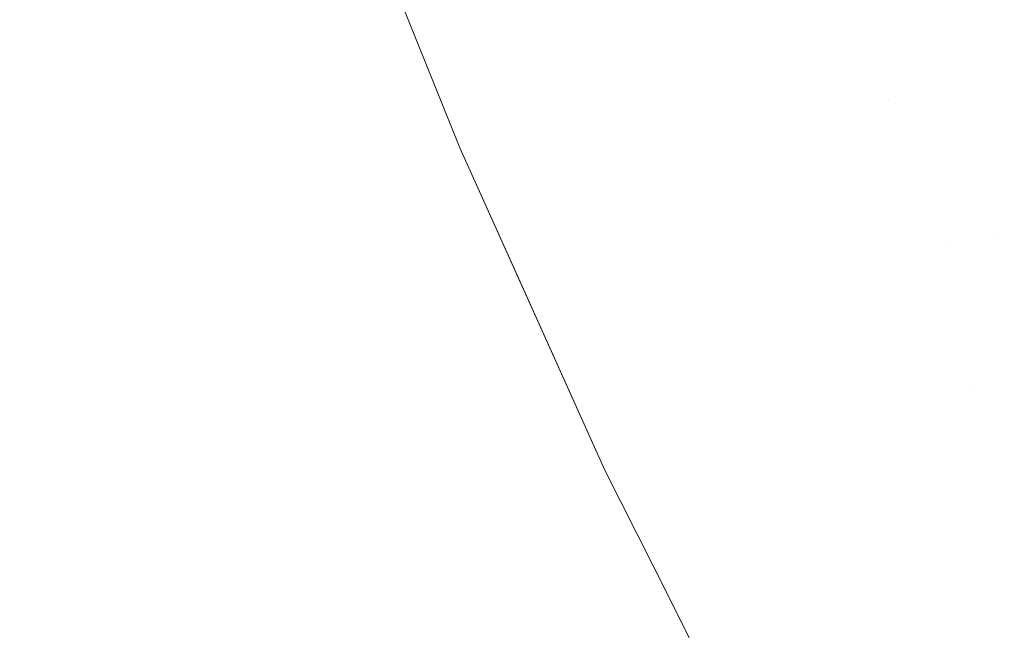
# Model space of a CAD drawing. Header units: centimetres. Extents: x -62 to 63, y 4 to 6.
# Tile 171 of 256: x -20.00447 to -19.992, y 4.65846 to 4.66618. Entities that reach past the tile are written whole.
import ezdxf

# ---------------------------------------------------------------- set-up
doc = ezdxf.new("R2010")
doc.units = ezdxf.units.CM
doc.header["$LTSCALE"] = 2.54
doc.layers.add('Lucido design-1', color=7, linetype='Continuous')

# ---------------------------------------------------------------- blocks, each defined once
blk = doc.blocks.new('Gruppo-4-1')
at = {"color": 7, "linetype": 'Continuous', "lineweight": 9}
blk.add_3dface([(-61.851453, 5.900212, -2276.22217), (-61.851453, 4.300212, -2276.22217), (62.978378, 4.300212, -2276.22217), (62.978378, 5.900212, -2276.22217)], dxfattribs=at)
for points, invisible_edges in [([(-19.992937, 4.667048, -2276.698154), (-19.992251, 4.667098, -2276.696987), (-19.990742, 4.663535, -2276.696987), (-19.991426, 4.66348, -2276.698154)], 15), ([(-19.990024, 4.663593, -2276.695821), (-19.990742, 4.663535, -2276.696987), (-19.992251, 4.667098, -2276.696987), (-19.99153, 4.66715, -2276.695821)], 15), ([(-19.99347, 4.665172, -2276.700485), (-19.994205, 4.666956, -2276.700485), (-19.993589, 4.667001, -2276.699319)], 11), ([(-19.991426, 4.66348, -2276.698154), (-19.992075, 4.663428, -2276.699319), (-19.993589, 4.667001, -2276.699319), (-19.992937, 4.667048, -2276.698154)], 15), ([(-19.99347, 4.665172, -2276.700485), (-19.993589, 4.667001, -2276.699319), (-19.992075, 4.663428, -2276.699319)], 11), ([(-19.995593, 4.66501, -2276.705134), (-19.996332, 4.666801, -2276.705134), (-19.995851, 4.666836, -2276.703974), (-19.995113, 4.665047, -2276.703974)], 15), ([(-19.995113, 4.665047, -2276.703974), (-19.995851, 4.666836, -2276.703974), (-19.995336, 4.666874, -2276.702812), (-19.994599, 4.665086, -2276.702812)], 15), ([(-19.994599, 4.665086, -2276.702812), (-19.995336, 4.666874, -2276.702812), (-19.994788, 4.666914, -2276.701649), (-19.994051, 4.665128, -2276.701649)], 15), ([(-19.994051, 4.665128, -2276.701649), (-19.994788, 4.666914, -2276.701649), (-19.994205, 4.666956, -2276.700485), (-19.99347, 4.665172, -2276.700485)], 15), ([(-19.996835, 4.664915, -2276.7086), (-19.997576, 4.666711, -2276.7086), (-19.997194, 4.666739, -2276.707447), (-19.996454, 4.664944, -2276.707447)], 15), ([(-19.996454, 4.664944, -2276.707447), (-19.997194, 4.666739, -2276.707447), (-19.99678, 4.666769, -2276.706291), (-19.99604, 4.664975, -2276.706291)], 15), ([(-19.99604, 4.664975, -2276.706291), (-19.99678, 4.666769, -2276.706291), (-19.996332, 4.666801, -2276.705134), (-19.995593, 4.66501, -2276.705134)], 15), ([(-19.998614, 4.664778, -2276.716586), (-19.999358, 4.666582, -2276.716586), (-19.999197, 4.666593, -2276.715456), (-19.998453, 4.664791, -2276.715456)], 15), ([(-19.998453, 4.664791, -2276.715456), (-19.999197, 4.666593, -2276.715456), (-19.999005, 4.666607, -2276.714322), (-19.998262, 4.664805, -2276.714322)], 15), ([(-19.998262, 4.664805, -2276.714322), (-19.999005, 4.666607, -2276.714322), (-19.998782, 4.666623, -2276.713185), (-19.998039, 4.664822, -2276.713185)], 15), ([(-19.998039, 4.664822, -2276.713185), (-19.998782, 4.666623, -2276.713185), (-19.998528, 4.666642, -2276.712043), (-19.997786, 4.664842, -2276.712043)], 15), ([(-19.997786, 4.664842, -2276.712043), (-19.998528, 4.666642, -2276.712043), (-19.998243, 4.666663, -2276.710899), (-19.997501, 4.664863, -2276.710899)], 15), ([(-19.997501, 4.664863, -2276.710899), (-19.998243, 4.666663, -2276.710899), (-19.997926, 4.666686, -2276.709751), (-19.997184, 4.664888, -2276.709751)], 15), ([(-19.997184, 4.664888, -2276.709751), (-19.997926, 4.666686, -2276.709751), (-19.997576, 4.666711, -2276.7086), (-19.996835, 4.664915, -2276.7086)], 15), ([(-20.001042, 4.666459, -2276.932839), (-20.000838, 4.666474, -2276.931982), (-19.9993, 4.662845, -2276.931982), (-19.999504, 4.662828, -2276.932839)], 15), ([(-19.999115, 4.66286, -2276.931131), (-19.9993, 4.662845, -2276.931982), (-20.000838, 4.666474, -2276.931982), (-20.000652, 4.666488, -2276.931131)], 15), ([(-20.000652, 4.666488, -2276.931131), (-20.000484, 4.6665, -2276.930287), (-19.998948, 4.662873, -2276.930287), (-19.999115, 4.66286, -2276.931131)], 15), ([(-19.998798, 4.662885, -2276.929448), (-19.998948, 4.662873, -2276.930287), (-20.000484, 4.6665, -2276.930287), (-20.000334, 4.666511, -2276.929448)], 15), ([(-20.000334, 4.666511, -2276.929448), (-20.000201, 4.66652, -2276.928615), (-19.998666, 4.662896, -2276.928615), (-19.998798, 4.662885, -2276.929448)], 15), ([(-19.998551, 4.662905, -2276.927788), (-19.998666, 4.662896, -2276.928615), (-20.000201, 4.66652, -2276.928615), (-20.000086, 4.666529, -2276.927788)], 15), ([(-20.000086, 4.666529, -2276.927788), (-19.999986, 4.666536, -2276.926967), (-19.998452, 4.662913, -2276.926967), (-19.998551, 4.662905, -2276.927788)], 15), ([(-19.998369, 4.66292, -2276.926152), (-19.998452, 4.662913, -2276.926967), (-19.999986, 4.666536, -2276.926967), (-19.999903, 4.666542, -2276.926152)], 15), ([(-19.999903, 4.666542, -2276.926152), (-19.999836, 4.666547, -2276.925344), (-19.998302, 4.662925, -2276.925344), (-19.998369, 4.66292, -2276.926152)], 15), ([(-19.998251, 4.662929, -2276.924541), (-19.998302, 4.662925, -2276.925344), (-19.999836, 4.666547, -2276.925344), (-19.999785, 4.666551, -2276.924541)], 15), ([(-19.999785, 4.666551, -2276.924541), (-19.999748, 4.666553, -2276.923745), (-19.998214, 4.662932, -2276.923745), (-19.998251, 4.662929, -2276.924541)], 15), ([(-19.998193, 4.662934, -2276.922954), (-19.998214, 4.662932, -2276.923745), (-19.999748, 4.666553, -2276.923745), (-19.999727, 4.666555, -2276.922954)], 15), ([(-19.999727, 4.666555, -2276.922954), (-19.999699, 4.666564, -2276.92217), (-19.998895, 4.664563, -2276.92217)], 9), ([(-19.998895, 4.664563, -2276.92217), (-19.998193, 4.662934, -2276.922954), (-19.999727, 4.666555, -2276.922954)], 11), ([(-19.998895, 4.664563, -2276.72217), (-19.999699, 4.666564, -2276.72217), (-19.999705, 4.666556, -2276.721063), (-19.998961, 4.664752, -2276.721063)], 14), ([(-19.998961, 4.664752, -2276.721063), (-19.999705, 4.666556, -2276.721063), (-19.999663, 4.66656, -2276.71995), (-19.998918, 4.664755, -2276.71995)], 15), ([(-19.999699, 4.666564, -2276.72217), (-19.998895, 4.664563, -2276.72217), (-19.998895, 4.664563, -2276.92217), (-19.999699, 4.666564, -2276.92217)], 10), ([(-19.998918, 4.664755, -2276.71995), (-19.999663, 4.66656, -2276.71995), (-19.999591, 4.666565, -2276.718833), (-19.998846, 4.66476, -2276.718833)], 15), ([(-19.998846, 4.66476, -2276.718833), (-19.999591, 4.666565, -2276.718833), (-19.999489, 4.666572, -2276.717712), (-19.998745, 4.664768, -2276.717712)], 15), ([(-19.998745, 4.664768, -2276.717712), (-19.999489, 4.666572, -2276.717712), (-19.999358, 4.666582, -2276.716586), (-19.998614, 4.664778, -2276.716586)], 15), ([(-20.001136, 4.662697, -2276.938101), (-20.00148, 4.662669, -2276.938998), (-20.003024, 4.666315, -2276.938998), (-20.002679, 4.66634, -2276.938101)], 15), ([(-20.002679, 4.66634, -2276.938101), (-20.002356, 4.666364, -2276.93721), (-20.000813, 4.662723, -2276.93721), (-20.001136, 4.662697, -2276.938101)], 15), ([(-20.000511, 4.662747, -2276.936324), (-20.000813, 4.662723, -2276.93721), (-20.002356, 4.666364, -2276.93721), (-20.002053, 4.666386, -2276.936324)], 15), ([(-20.002053, 4.666386, -2276.936324), (-20.00177, 4.666406, -2276.935444), (-20.00023, 4.66277, -2276.935444), (-20.000511, 4.662747, -2276.936324)], 15), ([(-19.999968, 4.662791, -2276.93457), (-20.00023, 4.66277, -2276.935444), (-20.00177, 4.666406, -2276.935444), (-20.001508, 4.666426, -2276.93457)], 15), ([(-20.001508, 4.666426, -2276.93457), (-20.001266, 4.666443, -2276.933702), (-19.999727, 4.66281, -2276.933702), (-19.999968, 4.662791, -2276.93457)], 15), ([(-19.999504, 4.662828, -2276.932839), (-19.999727, 4.66281, -2276.933702), (-20.001266, 4.666443, -2276.933702), (-20.001042, 4.666459, -2276.932839)], 15), ([(-20.002643, 4.662575, -2276.941722), (-20.003077, 4.66254, -2276.942641), (-20.004627, 4.666199, -2276.942641), (-20.004192, 4.666231, -2276.941722)], 15), ([(-20.004192, 4.666231, -2276.941722), (-20.00378, 4.666261, -2276.940809), (-20.002233, 4.662608, -2276.940809), (-20.002643, 4.662575, -2276.941722)], 15), ([(-20.001845, 4.662639, -2276.939901), (-20.002233, 4.662608, -2276.940809), (-20.00378, 4.666261, -2276.940809), (-20.003391, 4.666289, -2276.939901)], 15), ([(-20.003391, 4.666289, -2276.939901), (-20.003024, 4.666315, -2276.938998), (-20.00148, 4.662669, -2276.938998), (-20.001845, 4.662639, -2276.939901)], 15), ([(-20.006074, 4.666094, -2276.945427), (-20.005567, 4.666131, -2276.944493), (-20.004014, 4.662464, -2276.944493), (-20.004519, 4.662424, -2276.945427)], 15), ([(-20.003534, 4.662503, -2276.943564), (-20.004014, 4.662464, -2276.944493), (-20.005567, 4.666131, -2276.944493), (-20.005085, 4.666166, -2276.943564)], 15), ([(-20.005085, 4.666166, -2276.943564), (-20.004627, 4.666199, -2276.942641), (-20.003077, 4.66254, -2276.942641), (-20.003534, 4.662503, -2276.943564)], 15), ([(-19.994051, 4.665128, -2276.701649), (-19.99327, 4.663331, -2276.701649), (-19.993817, 4.663287, -2276.702812), (-19.994599, 4.665086, -2276.702812)], 15), ([(-19.99347, 4.665172, -2276.700485), (-19.99269, 4.663378, -2276.700485), (-19.99327, 4.663331, -2276.701649), (-19.994051, 4.665128, -2276.701649)], 15), ([(-19.992075, 4.663428, -2276.699319), (-19.99269, 4.663378, -2276.700485), (-19.99347, 4.665172, -2276.700485)], 11), ([(-19.99604, 4.664975, -2276.706291), (-19.995256, 4.663171, -2276.706291), (-19.995669, 4.663138, -2276.707447), (-19.996454, 4.664944, -2276.707447)], 15), ([(-19.995593, 4.66501, -2276.705134), (-19.994809, 4.663207, -2276.705134), (-19.995256, 4.663171, -2276.706291), (-19.99604, 4.664975, -2276.706291)], 15), ([(-19.995113, 4.665047, -2276.703974), (-19.99433, 4.663246, -2276.703974), (-19.994809, 4.663207, -2276.705134), (-19.995593, 4.66501, -2276.705134)], 15), ([(-19.994599, 4.665086, -2276.702812), (-19.993817, 4.663287, -2276.702812), (-19.99433, 4.663246, -2276.703974), (-19.995113, 4.665047, -2276.703974)], 15), ([(-19.997786, 4.664842, -2276.712043), (-19.996998, 4.66303, -2276.712043), (-19.997252, 4.66301, -2276.713185), (-19.998039, 4.664822, -2276.713185)], 15), ([(-19.997501, 4.664863, -2276.710899), (-19.996714, 4.663053, -2276.710899), (-19.996998, 4.66303, -2276.712043), (-19.997786, 4.664842, -2276.712043)], 15), ([(-19.997184, 4.664888, -2276.709751), (-19.996398, 4.663079, -2276.709751), (-19.996714, 4.663053, -2276.710899), (-19.997501, 4.664863, -2276.710899)], 15), ([(-19.996835, 4.664915, -2276.7086), (-19.99605, 4.663107, -2276.7086), (-19.996398, 4.663079, -2276.709751), (-19.997184, 4.664888, -2276.709751)], 15), ([(-19.996454, 4.664944, -2276.707447), (-19.995669, 4.663138, -2276.707447), (-19.99605, 4.663107, -2276.7086), (-19.996835, 4.664915, -2276.7086)], 15), ([(-19.998918, 4.664755, -2276.71995), (-19.998129, 4.662939, -2276.71995), (-19.998172, 4.662936, -2276.721063), (-19.998961, 4.664752, -2276.721063)], 15), ([(-19.998895, 4.664563, -2276.72217), (-19.998961, 4.664752, -2276.721063), (-19.998172, 4.662936, -2276.721063)], 11), ([(-19.998846, 4.66476, -2276.718833), (-19.998057, 4.662945, -2276.718833), (-19.998129, 4.662939, -2276.71995), (-19.998918, 4.664755, -2276.71995)], 15), ([(-19.998745, 4.664768, -2276.717712), (-19.997956, 4.662953, -2276.717712), (-19.998057, 4.662945, -2276.718833), (-19.998846, 4.66476, -2276.718833)], 15), ([(-19.998614, 4.664778, -2276.716586), (-19.997825, 4.662964, -2276.716586), (-19.997956, 4.662953, -2276.717712), (-19.998745, 4.664768, -2276.717712)], 15), ([(-19.998453, 4.664791, -2276.715456), (-19.997665, 4.662977, -2276.715456), (-19.997825, 4.662964, -2276.716586), (-19.998614, 4.664778, -2276.716586)], 15), ([(-19.998262, 4.664805, -2276.714322), (-19.997473, 4.662992, -2276.714322), (-19.997665, 4.662977, -2276.715456), (-19.998453, 4.664791, -2276.715456)], 15), ([(-19.998039, 4.664822, -2276.713185), (-19.997252, 4.66301, -2276.713185), (-19.997473, 4.662992, -2276.714322), (-19.998262, 4.664805, -2276.714322)], 15), ([(-19.998193, 4.662934, -2276.922954), (-19.998895, 4.664563, -2276.92217), (-19.997056, 4.660485, -2276.92217)], 9), ([(-19.998895, 4.664563, -2276.92217), (-19.998895, 4.664563, -2276.72217), (-19.998165, 4.662944, -2276.72217)], 9), ([(-19.998165, 4.662944, -2276.72217), (-19.997056, 4.660485, -2276.72217), (-19.997056, 4.660485, -2276.92217), (-19.998895, 4.664563, -2276.92217)], 10), ([(-19.998172, 4.662936, -2276.721063), (-19.998165, 4.662944, -2276.72217), (-19.998895, 4.664563, -2276.72217)], 9), ([(-19.989734, 4.65987, -2276.698154), (-19.99038, 4.659812, -2276.699319), (-19.992075, 4.663428, -2276.699319), (-19.991426, 4.66348, -2276.698154)], 15), ([(-19.992444, 4.661524, -2276.701649), (-19.99327, 4.663331, -2276.701649), (-19.99269, 4.663378, -2276.700485)], 11), ([(-19.99269, 4.663378, -2276.700485), (-19.992075, 4.663428, -2276.699319), (-19.99038, 4.659812, -2276.699319), (-19.990993, 4.659758, -2276.700485)], 15), ([(-19.992444, 4.661524, -2276.701649), (-19.99269, 4.663378, -2276.700485), (-19.990993, 4.659758, -2276.700485)], 11), ([(-19.99398, 4.661394, -2276.705134), (-19.994809, 4.663207, -2276.705134), (-19.99433, 4.663246, -2276.703974), (-19.993502, 4.661434, -2276.703974)], 15), ([(-19.993502, 4.661434, -2276.703974), (-19.99433, 4.663246, -2276.703974), (-19.993817, 4.663287, -2276.702812), (-19.99299, 4.661478, -2276.702812)], 15), ([(-19.99299, 4.661478, -2276.702812), (-19.993817, 4.663287, -2276.702812), (-19.99327, 4.663331, -2276.701649), (-19.992444, 4.661524, -2276.701649)], 15), ([(-19.995566, 4.661259, -2276.709751), (-19.996398, 4.663079, -2276.709751), (-19.99605, 4.663107, -2276.7086), (-19.995218, 4.661289, -2276.7086)], 15), ([(-19.995218, 4.661289, -2276.7086), (-19.99605, 4.663107, -2276.7086), (-19.995669, 4.663138, -2276.707447), (-19.994838, 4.661321, -2276.707447)], 15), ([(-19.994838, 4.661321, -2276.707447), (-19.995669, 4.663138, -2276.707447), (-19.995256, 4.663171, -2276.706291), (-19.994426, 4.661356, -2276.706291)], 15), ([(-19.994426, 4.661356, -2276.706291), (-19.995256, 4.663171, -2276.706291), (-19.994809, 4.663207, -2276.705134), (-19.99398, 4.661394, -2276.705134)], 15), ([(-19.996991, 4.661139, -2276.716586), (-19.997825, 4.662964, -2276.716586), (-19.997665, 4.662977, -2276.715456), (-19.99683, 4.661152, -2276.715456)], 15), ([(-19.99683, 4.661152, -2276.715456), (-19.997665, 4.662977, -2276.715456), (-19.997473, 4.662992, -2276.714322), (-19.996639, 4.661168, -2276.714322)], 15), ([(-19.996639, 4.661168, -2276.714322), (-19.997473, 4.662992, -2276.714322), (-19.997252, 4.66301, -2276.713185), (-19.996418, 4.661187, -2276.713185)], 15), ([(-19.996418, 4.661187, -2276.713185), (-19.997252, 4.66301, -2276.713185), (-19.996998, 4.66303, -2276.712043), (-19.996165, 4.661209, -2276.712043)], 15), ([(-19.996165, 4.661209, -2276.712043), (-19.996998, 4.66303, -2276.712043), (-19.996714, 4.663053, -2276.710899), (-19.995881, 4.661233, -2276.710899)], 15), ([(-19.995881, 4.661233, -2276.710899), (-19.996714, 4.663053, -2276.710899), (-19.996398, 4.663079, -2276.709751), (-19.995566, 4.661259, -2276.709751)], 15), ([(-19.997394, 4.659188, -2276.931131), (-19.997579, 4.659172, -2276.931982), (-19.9993, 4.662845, -2276.931982), (-19.999115, 4.66286, -2276.931131)], 15), ([(-19.999115, 4.66286, -2276.931131), (-19.998948, 4.662873, -2276.930287), (-19.997228, 4.659203, -2276.930287), (-19.997394, 4.659188, -2276.931131)], 15), ([(-19.997079, 4.659217, -2276.929448), (-19.997228, 4.659203, -2276.930287), (-19.998948, 4.662873, -2276.930287), (-19.998798, 4.662885, -2276.929448)], 15), ([(-19.998798, 4.662885, -2276.929448), (-19.998666, 4.662896, -2276.928615), (-19.996947, 4.659228, -2276.928615), (-19.997079, 4.659217, -2276.929448)], 15), ([(-19.996832, 4.659238, -2276.927788), (-19.996947, 4.659228, -2276.928615), (-19.998666, 4.662896, -2276.928615), (-19.998551, 4.662905, -2276.927788)], 15), ([(-19.998551, 4.662905, -2276.927788), (-19.998452, 4.662913, -2276.926967), (-19.996733, 4.659247, -2276.926967), (-19.996832, 4.659238, -2276.927788)], 15), ([(-19.996651, 4.659255, -2276.926152), (-19.996733, 4.659247, -2276.926967), (-19.998452, 4.662913, -2276.926967), (-19.998369, 4.66292, -2276.926152)], 15), ([(-19.998369, 4.66292, -2276.926152), (-19.998302, 4.662925, -2276.925344), (-19.996584, 4.659261, -2276.925344), (-19.996651, 4.659255, -2276.926152)], 15), ([(-19.996533, 4.659265, -2276.924541), (-19.996584, 4.659261, -2276.925344), (-19.998302, 4.662925, -2276.925344), (-19.998251, 4.662929, -2276.924541)], 15), ([(-19.998251, 4.662929, -2276.924541), (-19.998214, 4.662932, -2276.923745), (-19.996497, 4.659268, -2276.923745), (-19.996533, 4.659265, -2276.924541)], 15), ([(-19.996475, 4.65927, -2276.922954), (-19.996497, 4.659268, -2276.923745), (-19.998214, 4.662932, -2276.923745), (-19.998193, 4.662934, -2276.922954)], 15), ([(-19.997056, 4.660485, -2276.92217), (-19.996475, 4.65927, -2276.922954), (-19.998193, 4.662934, -2276.922954)], 11), ([(-19.997056, 4.660485, -2276.72217), (-19.998165, 4.662944, -2276.72217), (-19.998172, 4.662936, -2276.721063), (-19.997336, 4.661109, -2276.721063)], 14), ([(-19.997336, 4.661109, -2276.721063), (-19.998172, 4.662936, -2276.721063), (-19.998129, 4.662939, -2276.71995), (-19.997294, 4.661113, -2276.71995)], 15), ([(-19.997294, 4.661113, -2276.71995), (-19.998129, 4.662939, -2276.71995), (-19.998057, 4.662945, -2276.718833), (-19.997222, 4.661119, -2276.718833)], 15), ([(-19.997222, 4.661119, -2276.718833), (-19.998057, 4.662945, -2276.718833), (-19.997956, 4.662953, -2276.717712), (-19.997121, 4.661127, -2276.717712)], 15), ([(-19.997121, 4.661127, -2276.717712), (-19.997956, 4.662953, -2276.717712), (-19.997825, 4.662964, -2276.716586), (-19.996991, 4.661139, -2276.716586)], 15), ([(-20.001136, 4.662697, -2276.938101), (-20.000813, 4.662723, -2276.93721), (-19.999086, 4.659038, -2276.93721), (-19.999407, 4.659009, -2276.938101)], 15), ([(-19.998785, 4.659065, -2276.936324), (-19.999086, 4.659038, -2276.93721), (-20.000813, 4.662723, -2276.93721), (-20.000511, 4.662747, -2276.936324)], 15), ([(-20.000511, 4.662747, -2276.936324), (-20.00023, 4.66277, -2276.935444), (-19.998505, 4.65909, -2276.935444), (-19.998785, 4.659065, -2276.936324)], 15), ([(-19.998244, 4.659113, -2276.93457), (-19.998505, 4.65909, -2276.935444), (-20.00023, 4.66277, -2276.935444), (-19.999968, 4.662791, -2276.93457)], 15), ([(-19.999968, 4.662791, -2276.93457), (-19.999727, 4.66281, -2276.933702), (-19.998003, 4.659134, -2276.933702), (-19.998244, 4.659113, -2276.93457)], 15), ([(-19.997782, 4.659154, -2276.932839), (-19.998003, 4.659134, -2276.933702), (-19.999727, 4.66281, -2276.933702), (-19.999504, 4.662828, -2276.932839)], 15), ([(-19.999504, 4.662828, -2276.932839), (-19.9993, 4.662845, -2276.931982), (-19.997579, 4.659172, -2276.931982), (-19.997782, 4.659154, -2276.932839)], 15), ([(-20.002643, 4.662575, -2276.941722), (-20.002233, 4.662608, -2276.940809), (-20.000501, 4.658912, -2276.940809), (-20.000909, 4.658876, -2276.941722)], 15), ([(-20.000114, 4.658946, -2276.939901), (-20.000501, 4.658912, -2276.940809), (-20.002233, 4.662608, -2276.940809), (-20.001845, 4.662639, -2276.939901)], 15), ([(-20.001845, 4.662639, -2276.939901), (-20.00148, 4.662669, -2276.938998), (-19.99975, 4.658979, -2276.938998), (-20.000114, 4.658946, -2276.939901)], 15), ([(-19.999407, 4.659009, -2276.938101), (-19.99975, 4.658979, -2276.938998), (-20.00148, 4.662669, -2276.938998), (-20.001136, 4.662697, -2276.938101)], 15), ([(-20.001796, 4.658797, -2276.943564), (-20.002275, 4.658754, -2276.944493), (-20.004014, 4.662464, -2276.944493), (-20.003534, 4.662503, -2276.943564)], 15), ([(-20.003534, 4.662503, -2276.943564), (-20.003077, 4.66254, -2276.942641), (-20.001341, 4.658837, -2276.942641), (-20.001796, 4.658797, -2276.943564)], 15), ([(-20.000909, 4.658876, -2276.941722), (-20.001341, 4.658837, -2276.942641), (-20.003077, 4.66254, -2276.942641), (-20.002643, 4.662575, -2276.941722)], 15), ([(-20.005604, 4.662336, -2276.94731), (-20.005049, 4.662381, -2276.946366), (-20.003306, 4.658663, -2276.946366), (-20.003859, 4.658613, -2276.94731)], 15), ([(-20.002778, 4.658709, -2276.945427), (-20.003306, 4.658663, -2276.946366), (-20.005049, 4.662381, -2276.946366), (-20.004519, 4.662424, -2276.945427)], 15), ([(-20.004519, 4.662424, -2276.945427), (-20.004014, 4.662464, -2276.944493), (-20.002275, 4.658754, -2276.944493), (-20.002778, 4.658709, -2276.945427)], 15), ([(-20.006791, 4.66224, -2276.949212), (-20.006184, 4.662289, -2276.948259), (-20.004437, 4.658562, -2276.948259), (-20.005042, 4.658508, -2276.949212)], 15), ([(-20.003859, 4.658613, -2276.94731), (-20.004437, 4.658562, -2276.948259), (-20.006184, 4.662289, -2276.948259), (-20.005604, 4.662336, -2276.94731)], 15), ([(-19.99299, 4.661478, -2276.702812), (-19.992116, 4.659658, -2276.702812), (-19.992627, 4.659613, -2276.703974), (-19.993502, 4.661434, -2276.703974)], 15), ([(-19.992444, 4.661524, -2276.701649), (-19.991571, 4.659706, -2276.701649), (-19.992116, 4.659658, -2276.702812), (-19.99299, 4.661478, -2276.702812)], 15), ([(-19.990993, 4.659758, -2276.700485), (-19.991571, 4.659706, -2276.701649), (-19.992444, 4.661524, -2276.701649)], 11), ([(-19.994426, 4.661356, -2276.706291), (-19.993549, 4.659531, -2276.706291), (-19.993961, 4.659494, -2276.707447), (-19.994838, 4.661321, -2276.707447)], 15), ([(-19.99398, 4.661394, -2276.705134), (-19.993104, 4.65957, -2276.705134), (-19.993549, 4.659531, -2276.706291), (-19.994426, 4.661356, -2276.706291)], 15), ([(-19.993502, 4.661434, -2276.703974), (-19.992627, 4.659613, -2276.703974), (-19.993104, 4.65957, -2276.705134), (-19.99398, 4.661394, -2276.705134)], 15), ([(-19.995881, 4.661233, -2276.710899), (-19.995002, 4.659401, -2276.710899), (-19.995285, 4.659376, -2276.712043), (-19.996165, 4.661209, -2276.712043)], 15), ([(-19.995566, 4.661259, -2276.709751), (-19.994687, 4.659429, -2276.709751), (-19.995002, 4.659401, -2276.710899), (-19.995881, 4.661233, -2276.710899)], 15), ([(-19.995218, 4.661289, -2276.7086), (-19.99434, 4.65946, -2276.7086), (-19.994687, 4.659429, -2276.709751), (-19.995566, 4.661259, -2276.709751)], 15), ([(-19.994838, 4.661321, -2276.707447), (-19.993961, 4.659494, -2276.707447), (-19.99434, 4.65946, -2276.7086), (-19.995218, 4.661289, -2276.7086)], 15), ([(-19.997294, 4.661113, -2276.71995), (-19.996412, 4.659276, -2276.71995), (-19.996454, 4.659272, -2276.721063), (-19.997336, 4.661109, -2276.721063)], 15), ([(-19.997056, 4.660485, -2276.72217), (-19.997336, 4.661109, -2276.721063), (-19.996454, 4.659272, -2276.721063)], 11), ([(-19.997222, 4.661119, -2276.718833), (-19.99634, 4.659282, -2276.718833), (-19.996412, 4.659276, -2276.71995), (-19.997294, 4.661113, -2276.71995)], 15), ([(-19.997121, 4.661127, -2276.717712), (-19.99624, 4.659291, -2276.717712), (-19.99634, 4.659282, -2276.718833), (-19.997222, 4.661119, -2276.718833)], 15), ([(-19.996991, 4.661139, -2276.716586), (-19.996109, 4.659303, -2276.716586), (-19.99624, 4.659291, -2276.717712), (-19.997121, 4.661127, -2276.717712)], 15), ([(-19.99683, 4.661152, -2276.715456), (-19.995949, 4.659317, -2276.715456), (-19.996109, 4.659303, -2276.716586), (-19.996991, 4.661139, -2276.716586)], 15), ([(-19.996639, 4.661168, -2276.714322), (-19.995759, 4.659334, -2276.714322), (-19.995949, 4.659317, -2276.715456), (-19.99683, 4.661152, -2276.715456)], 15), ([(-19.996418, 4.661187, -2276.713185), (-19.995538, 4.659354, -2276.713185), (-19.995759, 4.659334, -2276.714322), (-19.996639, 4.661168, -2276.714322)], 15), ([(-19.996165, 4.661209, -2276.712043), (-19.995285, 4.659376, -2276.712043), (-19.995538, 4.659354, -2276.713185), (-19.996418, 4.661187, -2276.713185)], 15), ([(-19.997056, 4.660485, -2276.92217), (-19.99645, 4.65928, -2276.92217), (-19.996475, 4.65927, -2276.922954)], 10), ([(-19.99645, 4.65928, -2276.92217), (-19.997056, 4.660485, -2276.92217), (-19.997056, 4.660485, -2276.72217), (-19.99645, 4.65928, -2276.72217)], 10), ([(-19.996454, 4.659272, -2276.721063), (-19.99645, 4.65928, -2276.72217), (-19.997056, 4.660485, -2276.72217)], 9), ([(-19.992181, 4.657736, -2276.705134), (-19.993104, 4.65957, -2276.705134), (-19.992627, 4.659613, -2276.703974), (-19.991705, 4.65778, -2276.703974)], 15), ([(-19.991705, 4.65778, -2276.703974), (-19.992627, 4.659613, -2276.703974), (-19.992116, 4.659658, -2276.702812), (-19.991195, 4.657828, -2276.702812)], 15), ([(-19.991195, 4.657828, -2276.702812), (-19.992116, 4.659658, -2276.702812), (-19.991571, 4.659706, -2276.701649), (-19.990651, 4.657878, -2276.701649)], 15), ([(-19.993414, 4.657621, -2276.7086), (-19.99434, 4.65946, -2276.7086), (-19.993961, 4.659494, -2276.707447), (-19.993036, 4.657656, -2276.707447)], 15), ([(-19.993036, 4.657656, -2276.707447), (-19.993961, 4.659494, -2276.707447), (-19.993549, 4.659531, -2276.706291), (-19.992625, 4.657695, -2276.706291)], 15), ([(-19.992625, 4.657695, -2276.706291), (-19.993549, 4.659531, -2276.706291), (-19.993104, 4.65957, -2276.705134), (-19.992181, 4.657736, -2276.705134)], 15), ([(-19.99461, 4.65751, -2276.713185), (-19.995538, 4.659354, -2276.713185), (-19.995285, 4.659376, -2276.712043), (-19.994358, 4.657533, -2276.712043)], 15), ([(-19.994358, 4.657533, -2276.712043), (-19.995285, 4.659376, -2276.712043), (-19.995002, 4.659401, -2276.710899), (-19.994075, 4.657559, -2276.710899)], 15), ([(-19.994075, 4.657559, -2276.710899), (-19.995002, 4.659401, -2276.710899), (-19.994687, 4.659429, -2276.709751), (-19.993761, 4.657589, -2276.709751)], 15), ([(-19.993761, 4.657589, -2276.709751), (-19.994687, 4.659429, -2276.709751), (-19.99434, 4.65946, -2276.7086), (-19.993414, 4.657621, -2276.7086)], 15), ([(-19.994922, 4.65553, -2276.927788), (-19.995036, 4.655519, -2276.928615), (-19.996947, 4.659228, -2276.928615), (-19.996832, 4.659238, -2276.927788)], 15), ([(-19.996832, 4.659238, -2276.927788), (-19.996733, 4.659247, -2276.926967), (-19.994824, 4.655539, -2276.926967), (-19.994922, 4.65553, -2276.927788)], 15), ([(-19.994742, 4.655547, -2276.926152), (-19.994824, 4.655539, -2276.926967), (-19.996733, 4.659247, -2276.926967), (-19.996651, 4.659255, -2276.926152)], 15), ([(-19.996651, 4.659255, -2276.926152), (-19.996584, 4.659261, -2276.925344), (-19.994675, 4.655554, -2276.925344), (-19.994742, 4.655547, -2276.926152)], 15), ([(-19.994624, 4.655559, -2276.924541), (-19.994675, 4.655554, -2276.925344), (-19.996584, 4.659261, -2276.925344), (-19.996533, 4.659265, -2276.924541)], 15), ([(-19.996533, 4.659265, -2276.924541), (-19.996497, 4.659268, -2276.923745), (-19.994588, 4.655562, -2276.923745), (-19.994624, 4.655559, -2276.924541)], 15), ([(-19.994567, 4.655564, -2276.922954), (-19.994588, 4.655562, -2276.923745), (-19.996497, 4.659268, -2276.923745), (-19.996475, 4.65927, -2276.922954)], 15), ([(-19.996475, 4.65927, -2276.922954), (-19.99645, 4.65928, -2276.92217), (-19.994942, 4.656281, -2276.92217)], 9), ([(-19.994942, 4.656281, -2276.92217), (-19.994567, 4.655564, -2276.922954), (-19.996475, 4.65927, -2276.922954)], 11), ([(-19.995521, 4.657432, -2276.72217), (-19.99645, 4.65928, -2276.72217), (-19.996454, 4.659272, -2276.721063), (-19.995524, 4.657424, -2276.721063)], 14), ([(-19.995524, 4.657424, -2276.721063), (-19.996454, 4.659272, -2276.721063), (-19.996412, 4.659276, -2276.71995), (-19.995482, 4.657428, -2276.71995)], 15), ([(-19.994942, 4.656281, -2276.92217), (-19.99645, 4.65928, -2276.92217), (-19.99645, 4.65928, -2276.72217), (-19.995521, 4.657432, -2276.72217)], 10), ([(-19.995482, 4.657428, -2276.71995), (-19.996412, 4.659276, -2276.71995), (-19.99634, 4.659282, -2276.718833), (-19.995411, 4.657435, -2276.718833)], 15), ([(-19.995411, 4.657435, -2276.718833), (-19.99634, 4.659282, -2276.718833), (-19.99624, 4.659291, -2276.717712), (-19.99531, 4.657444, -2276.717712)], 15), ([(-19.99531, 4.657444, -2276.717712), (-19.99624, 4.659291, -2276.717712), (-19.996109, 4.659303, -2276.716586), (-19.99518, 4.657457, -2276.716586)], 15), ([(-19.99518, 4.657457, -2276.716586), (-19.996109, 4.659303, -2276.716586), (-19.995949, 4.659317, -2276.715456), (-19.99502, 4.657471, -2276.715456)], 15), ([(-19.99502, 4.657471, -2276.715456), (-19.995949, 4.659317, -2276.715456), (-19.995759, 4.659334, -2276.714322), (-19.99483, 4.657489, -2276.714322)], 15), ([(-19.99483, 4.657489, -2276.714322), (-19.995759, 4.659334, -2276.714322), (-19.995538, 4.659354, -2276.713185), (-19.99461, 4.65751, -2276.713185)], 15), ([(-19.996329, 4.655393, -2276.93457), (-19.996588, 4.655368, -2276.935444), (-19.998505, 4.65909, -2276.935444), (-19.998244, 4.659113, -2276.93457)], 15), ([(-19.998244, 4.659113, -2276.93457), (-19.998003, 4.659134, -2276.933702), (-19.996089, 4.655416, -2276.933702), (-19.996329, 4.655393, -2276.93457)], 15), ([(-19.995868, 4.655438, -2276.932839), (-19.996089, 4.655416, -2276.933702), (-19.998003, 4.659134, -2276.933702), (-19.997782, 4.659154, -2276.932839)], 15), ([(-19.997782, 4.659154, -2276.932839), (-19.997579, 4.659172, -2276.931982), (-19.995666, 4.655457, -2276.931982), (-19.995868, 4.655438, -2276.932839)], 15), ([(-19.995482, 4.655475, -2276.931131), (-19.995666, 4.655457, -2276.931982), (-19.997579, 4.659172, -2276.931982), (-19.997394, 4.659188, -2276.931131)], 15), ([(-19.997394, 4.659188, -2276.931131), (-19.997228, 4.659203, -2276.930287), (-19.995316, 4.655491, -2276.930287), (-19.995482, 4.655475, -2276.931131)], 15), ([(-19.995168, 4.655506, -2276.929448), (-19.995316, 4.655491, -2276.930287), (-19.997228, 4.659203, -2276.930287), (-19.997079, 4.659217, -2276.929448)], 15), ([(-19.997079, 4.659217, -2276.929448), (-19.996947, 4.659228, -2276.928615), (-19.995036, 4.655519, -2276.928615), (-19.995168, 4.655506, -2276.929448)], 15), ([(-19.997487, 4.65528, -2276.938101), (-19.997828, 4.655247, -2276.938998), (-19.99975, 4.658979, -2276.938998), (-19.999407, 4.659009, -2276.938101)], 15), ([(-19.999407, 4.659009, -2276.938101), (-19.999086, 4.659038, -2276.93721), (-19.997167, 4.655311, -2276.93721), (-19.997487, 4.65528, -2276.938101)], 15), ([(-19.996867, 4.65534, -2276.936324), (-19.997167, 4.655311, -2276.93721), (-19.999086, 4.659038, -2276.93721), (-19.998785, 4.659065, -2276.936324)], 15), ([(-19.998785, 4.659065, -2276.936324), (-19.998505, 4.65909, -2276.935444), (-19.996588, 4.655368, -2276.935444), (-19.996867, 4.65534, -2276.936324)], 15), ([(-19.998983, 4.655134, -2276.941722), (-19.999413, 4.655092, -2276.942641), (-20.001341, 4.658837, -2276.942641), (-20.000909, 4.658876, -2276.941722)], 15), ([(-20.000909, 4.658876, -2276.941722), (-20.000501, 4.658912, -2276.940809), (-19.998576, 4.655174, -2276.940809), (-19.998983, 4.655134, -2276.941722)], 15), ([(-19.998191, 4.655211, -2276.939901), (-19.998576, 4.655174, -2276.940809), (-20.000501, 4.658912, -2276.940809), (-20.000114, 4.658946, -2276.939901)], 15), ([(-20.000114, 4.658946, -2276.939901), (-19.99975, 4.658979, -2276.938998), (-19.997828, 4.655247, -2276.938998), (-19.998191, 4.655211, -2276.939901)], 15), ([(-20.002778, 4.658709, -2276.945427), (-20.002275, 4.658754, -2276.944493), (-20.000343, 4.655002, -2276.944493), (-20.000844, 4.654953, -2276.945427)], 15), ([(-19.999866, 4.655048, -2276.943564), (-20.000343, 4.655002, -2276.944493), (-20.002275, 4.658754, -2276.944493), (-20.001796, 4.658797, -2276.943564)], 15), ([(-20.001796, 4.658797, -2276.943564), (-20.001341, 4.658837, -2276.942641), (-19.999413, 4.655092, -2276.942641), (-19.999866, 4.655048, -2276.943564)], 15), ([(-20.00192, 4.654848, -2276.94731), (-20.002496, 4.654792, -2276.948259), (-20.004437, 4.658562, -2276.948259), (-20.003859, 4.658613, -2276.94731)], 15), ([(-20.003859, 4.658613, -2276.94731), (-20.003306, 4.658663, -2276.946366), (-20.001369, 4.654902, -2276.946366), (-20.00192, 4.654848, -2276.94731)], 15), ([(-20.000844, 4.654953, -2276.945427), (-20.001369, 4.654902, -2276.946366), (-20.003306, 4.658663, -2276.946366), (-20.002778, 4.658709, -2276.945427)], 15), ([(-20.003098, 4.654733, -2276.949212), (-20.003726, 4.654672, -2276.95017), (-20.005673, 4.658452, -2276.95017), (-20.005042, 4.658508, -2276.949212)], 15), ([(-20.005042, 4.658508, -2276.949212), (-20.004437, 4.658562, -2276.948259), (-20.002496, 4.654792, -2276.948259), (-20.003098, 4.654733, -2276.949212)], 15)]:
    blk.add_3dface(points, dxfattribs=dict(at, invisible_edges=invisible_edges))
blk = doc.blocks.new('Gruppo-5-1')
at = {"color": 7}
blk.add_blockref('Gruppo-4-1', (0, 0), dxfattribs=at)

msp = doc.modelspace()

# ---------------------------------------------------------------- block references
at = {"layer": 'Lucido design-1', "color": 7}
msp.add_blockref('Gruppo-5-1', (0, 0), dxfattribs=at)

doc.saveas('drawing.dxf')
